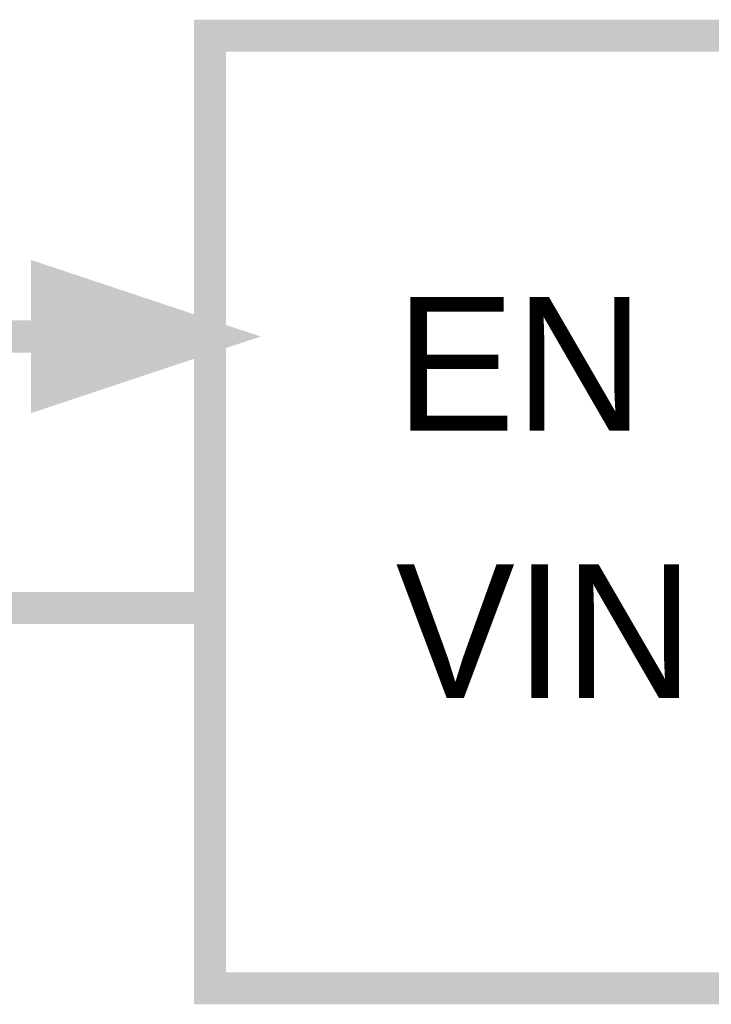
# Model space of a CAD drawing. Header units: inches. Extents: x 0 to 292, y 0 to 193.
# Tile 245 of 256: x 213 to 219, y 153 to 162. Entities that reach past the tile are written whole.
import ezdxf

# ---------------------------------------------------------------- set-up
doc = ezdxf.new("R2010")
doc.units = ezdxf.units.IN
doc.layers.add('Sheet', color=255, linetype='Continuous')

msp = doc.modelspace()

# ---------------------------------------------------------------- linework, layer by layer
at = {"layer": 'Sheet'}
for points in [[(214.6132, 161.7957, 0.2997, 0.2997, 0), (233.1422, 161.7957, 0.2997, 0.2997, 0), (233.1422, 152.9078, 0.2997, 0.2997, 0), (214.6132, 152.9078, 0.2997, 0.2997, 0), (214.6132, 161.7957, 0.2997, 0.2997, 0)], [(214.6132, 161.7957, 0.0991, 0.0991, 0), (214.6132, 152.9078, 0.0991, 0.0991, 0), (233.1422, 152.9078, 0.0991, 0.0991, 0), (233.1422, 161.7957, 0.0991, 0.0991, 0), (214.6132, 161.7957, 0.0991, 0.0991, 0), (214.6132, 161.7957, 0.0991, 0.0991, 0)], [(213.0935, 159.4958, 0.2997, 0.2997, 0), (214.6132, 158.989, 0.2997, 0.2997, 0), (213.0935, 158.4823, 0.2997, 0.2997, 0), (213.0935, 159.4958, 0.2997, 0.2997, 0)], [(213.0935, 159.4958, 0.0991, 0.0991, 0), (214.6132, 158.989, 0.0991, 0.0991, 0), (213.0935, 158.4823, 0.0991, 0.0991, 0), (213.0935, 159.4958, 0.0991, 0.0991, 0)]]:
    msp.add_lwpolyline(points, format="xyseb", close=True, dxfattribs=at)
for points in [[(214.6132, 158.989, 0.2997, 0.2997, 0), (209.528, 158.989, 0.2997, 0.2997, 0)], [(214.6132, 156.4552, 0.2997, 0.2997, 0), (209.528, 156.4552, 0.2997, 0.2997, 0)]]:
    msp.add_lwpolyline(points, format="xyseb", dxfattribs=at)
msp.add_solid([(213.0565, 158.4272), (214.7867, 159.004), (213.0565, 159.5808)], dxfattribs=at)

# ---------------------------------------------------------------- texts
for s, p in [('EN', (216.3473, 158.1119)), ('VIN', (216.3473, 155.6171))]:
    msp.add_text(s, height=1.24743, dxfattribs=at).set_placement(p)

doc.saveas('drawing.dxf')
